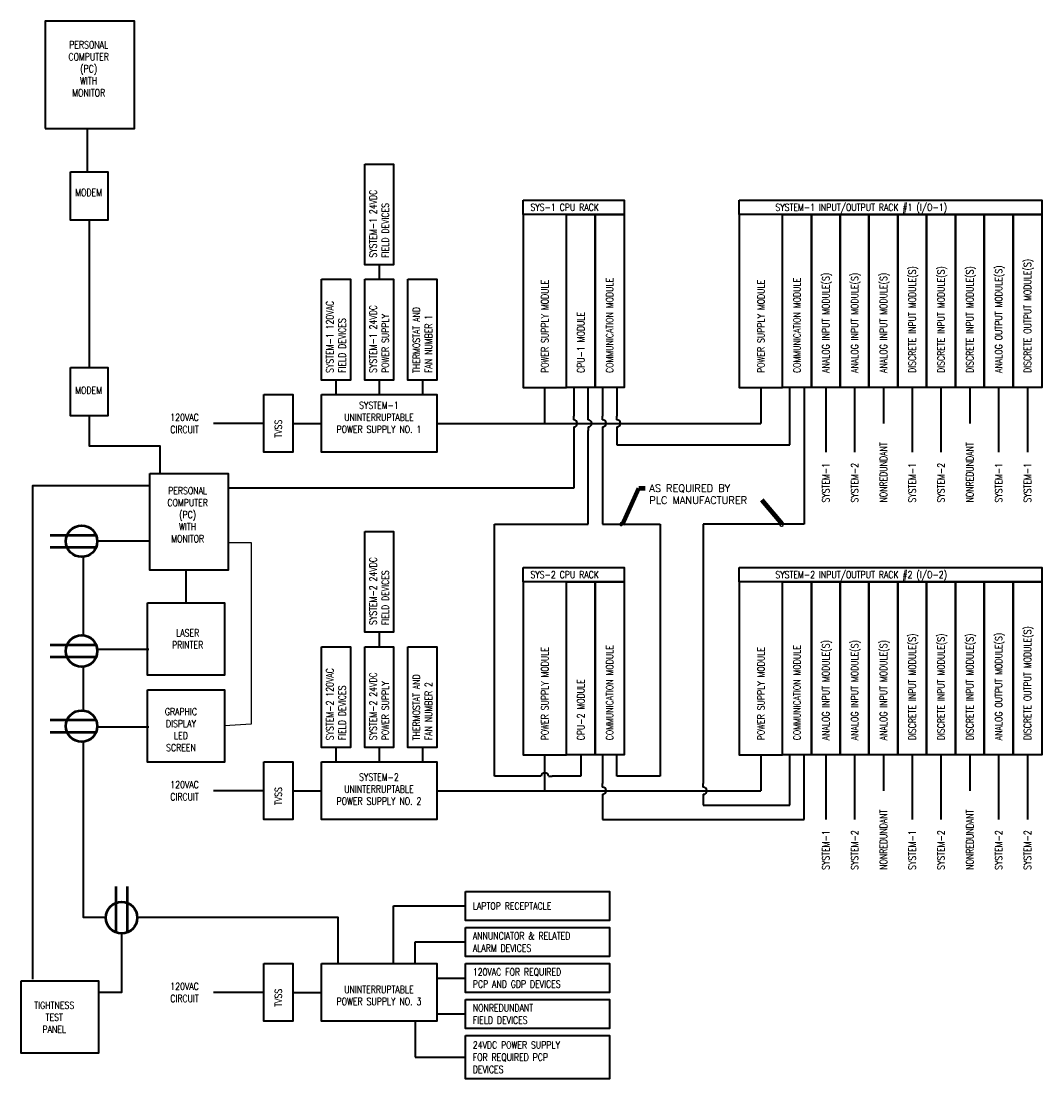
# Model space of a CAD drawing. Extents: x 0.3 to 39.1, y 20.8 to 41.
# Tile 1 of 2: x 0.3 to 19.8, y 20.8 to 41. Entities that reach past the tile are written whole.
import ezdxf
from ezdxf.enums import TextEntityAlignment as Align

# ---------------------------------------------------------------- set-up
doc = ezdxf.new("R2010")
doc.units = 0
doc.header["$MEASUREMENT"] = 0
for name, color, linetype, lineweight in [('E-Anno-Text', 53, 'Continuous', 25), ('E-Detl-Grph', 33, 'Continuous', 35), ('Level 14', 7, 'Continuous', 18)]:
    doc.layers.add(name, color=color, linetype=linetype, lineweight=lineweight)
doc.styles.add('NOTES', font='romans.shx')
doc.dimstyles.new('EARCH', dxfattribs={"dimtxt": 0.125, "dimasz": 0.125, "dimexe": 0.0625, "dimexo": 0.0625, "dimgap": 0.0625, "dimtad": 1, "dimdec": 4, "dimzin": 3, "dimdsep": 46, "dimlunit": 4, "dimtxsty": 'NOTES', "dimcen": 0.09, "dimclrd": 256, "dimclre": 256, "dimadec": 0, "dimazin": 0, "dimtfac": 0.75, "dimtdec": 4, "dimtmove": 1, "dimatfit": 3, "dimfxl": 0, "dimfrac": 1, "dimtolj": 1, "dimtzin": 3, "dimlwd": 18, "dimlwe": 18, "dimarcsym": 0})

# ---------------------------------------------------------------- blocks, each defined once
blk = doc.blocks.new('NOCONN')
for p, q in [((0.0625, 0), (0, 0)), ((0.1875, 0), (0.25, 0))]:
    blk.add_line(p, q)
blk.add_arc((0.125, 0), 0.0625, 0, 180)
blk = doc.blocks.new('SQUIG')
at = {"flags": 128}
blk.add_lwpolyline([(-1, 0), (0.12, 0, -0.989967), (0.13, -0.35, -0.272038), (-0.87, 0.21)], format="xyb", dxfattribs=at)
blk = doc.blocks.new('DUPLEX')
at = {"layer": 'Level 14', "color": 5, "linetype": 'Continuous', "lineweight": 50}
for p, q in [((-1.4, 10.73), (-1.4, 0)), ((1.4, 0), (1.4, 10.73))]:
    blk.add_line(p, q, dxfattribs=at)
blk.add_circle((0, 7.47), 3.76, dxfattribs=at)

msp = doc.modelspace()

# ---------------------------------------------------------------- linework, layer by layer
at = {"layer": 'E-Anno-Text', "flags": 128}
msp.add_lwpolyline([(4.307, 31.068), (4.727, 31.068), (4.727, 27.603), (4.222, 27.568)], dxfattribs=at)
at = {"layer": 'E-Detl-Grph'}
for p, q in [((1.602, 38.144), (1.602, 38.973)), ((1.636, 37.222), (1.636, 34.412)), ((7.172, 36.37), (7.172, 36.095)), ((6.347, 34.17), (6.347, 33.895)), ((7.172, 34.17), (7.172, 33.895)), ((7.997, 34.17), (7.997, 33.895)), ((10.335, 33.345), (10.335, 34.032)), ((10.885, 34.032), (10.885, 33.482)), ((11.16, 33.482), (11.16, 34.032)), ((11.435, 34.032), (11.435, 33.482)), ((11.71, 34.032), (11.71, 33.482)), ((14.46, 34.032), (14.46, 33.345)), ((15.01, 32.932), (15.01, 34.032)), ((15.285, 34.032), (15.285, 31.42)), ((15.697, 34.032), (15.697, 32.795)), ((16.247, 34.032), (16.247, 32.795)), ((16.797, 34.032), (16.797, 33.345)), ((17.347, 34.032), (17.347, 32.795)), ((17.897, 34.032), (17.897, 32.795)), ((18.447, 34.032), (18.447, 33.345)), ((18.997, 34.032), (18.997, 32.795)), ((19.547, 34.032), (19.547, 32.795)), ((4.972, 33.345), (4.01, 33.345)), ((5.522, 33.345), (6.072, 33.345)), ((8.272, 33.345), (14.46, 33.345)), ((10.885, 33.207), (10.885, 32.107)), ((11.16, 31.42), (11.16, 33.207)), ((11.435, 33.207), (11.435, 31.42)), ((11.71, 33.207), (11.71, 32.932)), ((11.71, 32.932), (15.01, 32.932)), ((10.885, 32.107), (4.285, 32.107)), ((9.372, 26.607), (9.372, 31.42)), ((9.372, 31.42), (11.16, 31.42)), ((11.435, 31.42), (12.535, 31.42)), ((12.535, 31.42), (12.535, 26.607)), ((15.285, 31.42), (13.36, 31.42)), ((13.36, 31.42), (13.36, 26.47)), ((1.789, 31.101), (2.774, 31.101)), ((3.479, 30.543), (3.479, 29.921)), ((7.172, 29.357), (7.172, 29.082)), ((1.789, 29.034), (2.774, 29.034)), ((1.789, 27.552), (2.774, 27.552)), ((6.347, 27.157), (6.347, 26.882)), ((7.172, 27.157), (7.172, 26.882)), ((7.997, 27.157), (7.997, 26.882)), ((10.335, 26.332), (10.335, 27.02)), ((11.022, 27.02), (11.022, 26.607)), ((11.435, 27.02), (11.435, 26.47)), ((11.71, 26.607), (11.71, 27.02)), ((14.46, 27.02), (14.46, 26.332)), ((15.01, 26.057), (15.01, 27.02)), ((15.285, 25.782), (15.285, 27.02)), ((15.697, 27.02), (15.697, 25.782)), ((16.247, 27.02), (16.247, 25.782)), ((16.797, 27.02), (16.797, 26.332)), ((17.347, 27.02), (17.347, 25.782)), ((17.897, 27.02), (17.897, 25.782)), ((18.447, 27.02), (18.447, 26.332)), ((18.997, 27.02), (18.997, 25.782)), ((19.547, 27.02), (19.547, 25.782)), ((10.197, 26.607), (9.372, 26.607)), ((11.022, 26.607), (10.472, 26.607)), ((12.535, 26.607), (11.71, 26.607)), ((4.972, 26.332), (4.01, 26.332)), ((5.522, 26.332), (6.072, 26.332)), ((8.272, 26.332), (14.46, 26.332)), ((11.435, 26.195), (11.435, 25.782)), ((13.36, 26.195), (13.36, 26.057)), ((13.36, 26.057), (15.01, 26.057)), ((11.435, 25.782), (15.285, 25.782)), ((7.447, 24.132), (8.822, 24.132)), ((7.447, 23.032), (7.447, 24.132)), ((7.86, 23.445), (8.822, 23.445)), ((7.86, 23.032), (7.86, 23.445)), ((8.272, 22.757), (8.822, 22.757)), ((4.972, 22.482), (4.01, 22.482)), ((5.522, 22.482), (6.072, 22.482)), ((8.272, 22.07), (8.822, 22.07)), ((7.86, 21.932), (7.86, 21.245)), ((7.86, 21.245), (8.822, 21.245))]:
    msp.add_line(p, q, dxfattribs=at)
at = {"layer": 'E-Detl-Grph', "flags": 128}
for points in [[(1.636, 33.491), (1.636, 32.915), (2.984, 32.915), (2.984, 32.385)], [(2.789, 32.151), (0.551, 32.151), (0.551, 22.737)], [(1.527, 29.304), (1.527, 30.796)], [(1.527, 27.877), (1.527, 28.688)], [(1.953, 23.909), (1.527, 23.909), (1.527, 27.247)], [(6.387, 23.033), (6.387, 23.909), (2.555, 23.909)], [(2.254, 23.608), (2.254, 22.479), (1.815, 22.479)]]:
    msp.add_lwpolyline(points, dxfattribs=at)
at = {"layer": 'E-Detl-Grph'}
for points in [[(0.796, 38.973), (2.5, 38.973), (2.5, 41.023), (0.796, 41.023)], [(6.897, 38.295), (7.447, 38.295), (7.447, 36.37), (6.897, 36.37)], [(1.279, 38.144), (1.993, 38.144), (1.993, 37.222), (1.279, 37.222)], [(9.922, 37.607), (11.847, 37.607), (11.847, 37.332), (9.922, 37.332)], [(14.047, 37.607), (19.822, 37.607), (19.822, 37.332), (14.047, 37.332)], [(10.747, 37.332), (9.922, 37.332), (9.922, 34.032), (10.747, 34.032)], [(10.747, 37.332), (11.297, 37.332), (11.297, 34.032), (10.747, 34.032)], [(11.297, 37.332), (11.847, 37.332), (11.847, 34.032), (11.297, 34.032)], [(14.872, 37.332), (14.047, 37.332), (14.047, 34.032), (14.872, 34.032)], [(14.872, 37.332), (15.422, 37.332), (15.422, 34.032), (14.872, 34.032)], [(15.422, 37.332), (15.972, 37.332), (15.972, 34.032), (15.422, 34.032)], [(15.972, 37.332), (16.522, 37.332), (16.522, 34.032), (15.972, 34.032)], [(16.522, 37.332), (17.072, 37.332), (17.072, 34.032), (16.522, 34.032)], [(17.072, 37.332), (17.622, 37.332), (17.622, 34.032), (17.072, 34.032)], [(17.622, 37.332), (18.172, 37.332), (18.172, 34.032), (17.622, 34.032)], [(18.172, 37.332), (18.722, 37.332), (18.722, 34.032), (18.172, 34.032)], [(18.722, 37.332), (19.272, 37.332), (19.272, 34.032), (18.722, 34.032)], [(19.272, 37.332), (19.822, 37.332), (19.822, 34.032), (19.272, 34.032)], [(6.072, 36.095), (6.622, 36.095), (6.622, 34.17), (6.072, 34.17)], [(6.897, 36.095), (7.447, 36.095), (7.447, 34.17), (6.897, 34.17)], [(7.722, 36.095), (8.272, 36.095), (8.272, 34.17), (7.722, 34.17)], [(1.279, 34.412), (1.993, 34.412), (1.993, 33.491), (1.279, 33.491)], [(4.972, 33.895), (5.522, 33.895), (5.522, 32.795), (4.972, 32.795)], [(6.072, 33.895), (8.272, 33.895), (8.272, 32.795), (6.072, 32.795)], [(2.794, 32.385), (4.291, 32.385), (4.291, 30.543), (2.794, 30.543)], [(6.897, 31.282), (7.447, 31.282), (7.447, 29.357), (6.897, 29.357)], [(9.922, 30.595), (11.847, 30.595), (11.847, 30.32), (9.922, 30.32)], [(14.047, 30.595), (19.822, 30.595), (19.822, 30.32), (14.047, 30.32)], [(10.747, 30.32), (9.922, 30.32), (9.922, 27.02), (10.747, 27.02)], [(10.747, 30.32), (11.297, 30.32), (11.297, 27.02), (10.747, 27.02)], [(11.297, 30.32), (11.847, 30.32), (11.847, 27.02), (11.297, 27.02)], [(14.872, 30.32), (14.047, 30.32), (14.047, 27.02), (14.872, 27.02)], [(14.872, 30.32), (15.422, 30.32), (15.422, 27.02), (14.872, 27.02)], [(15.422, 30.32), (15.972, 30.32), (15.972, 27.02), (15.422, 27.02)], [(15.972, 30.32), (16.522, 30.32), (16.522, 27.02), (15.972, 27.02)], [(16.522, 30.32), (17.072, 30.32), (17.072, 27.02), (16.522, 27.02)], [(17.072, 30.32), (17.622, 30.32), (17.622, 27.02), (17.072, 27.02)], [(17.622, 30.32), (18.172, 30.32), (18.172, 27.02), (17.622, 27.02)], [(18.172, 30.32), (18.722, 30.32), (18.722, 27.02), (18.172, 27.02)], [(18.722, 30.32), (19.272, 30.32), (19.272, 27.02), (18.722, 27.02)], [(19.272, 30.32), (19.822, 30.32), (19.822, 27.02), (19.272, 27.02)], [(2.748, 29.921), (4.222, 29.921), (4.222, 28.539), (2.748, 28.539)], [(6.072, 29.082), (6.622, 29.082), (6.622, 27.157), (6.072, 27.157)], [(6.897, 29.082), (7.447, 29.082), (7.447, 27.157), (6.897, 27.157)], [(7.722, 29.082), (8.272, 29.082), (8.272, 27.157), (7.722, 27.157)], [(2.748, 28.259), (4.222, 28.259), (4.222, 26.877), (2.748, 26.877)], [(4.972, 26.882), (5.522, 26.882), (5.522, 25.782), (4.972, 25.782)], [(6.072, 26.882), (8.272, 26.882), (8.272, 25.782), (6.072, 25.782)], [(8.822, 24.407), (11.572, 24.407), (11.572, 23.857), (8.822, 23.857)], [(8.822, 23.72), (11.572, 23.72), (11.572, 23.17), (8.822, 23.17)], [(4.972, 23.032), (5.522, 23.032), (5.522, 21.932), (4.972, 21.932)], [(6.072, 23.032), (8.272, 23.032), (8.272, 21.932), (6.072, 21.932)], [(8.822, 23.032), (11.572, 23.032), (11.572, 22.482), (8.822, 22.482)], [(0.337, 22.704), (1.812, 22.704), (1.812, 21.322), (0.337, 21.322)], [(8.822, 22.345), (11.572, 22.345), (11.572, 21.795), (8.822, 21.795)], [(8.822, 21.657), (11.572, 21.657), (11.572, 20.832), (8.822, 20.832)]]:
    msp.add_3dface(points, dxfattribs=at)

# ---------------------------------------------------------------- block references
for name, p, xscale, yscale, zscale, rotation in [('NOCONN', (10.885, 33.482), 1.1, 1.1, 1.1, 270), ('NOCONN', (11.16, 33.482), 1.1, 1.1, 1.1, 270), ('NOCONN', (11.435, 33.482), 1.1, 1.1, 1.1, 270), ('NOCONN', (11.71, 33.482), 1.1, 1.1, 1.1, 270), ('DUPLEX', (0.893, 31.095), 0.08, 0.08, 0.08, 270), ('DUPLEX', (0.893, 28.999), 0.08, 0.08, 0.08, 270), ('DUPLEX', (0.893, 27.565), 0.08, 0.08, 0.08, 270), ('NOCONN', (11.435, 26.47), 1.1, 1.1, 1.1, 270), ('NOCONN', (13.36, 26.47), 1.1, 1.1, 1.1, 270), ('DUPLEX', (2.254, 24.506), 0.08, 0.08, 0.08, 180)]:
    msp.add_blockref(name, p, dxfattribs=dict(at, xscale=xscale, yscale=yscale, zscale=zscale, rotation=rotation))
at = {"layer": 'E-Detl-Grph', "xscale": 1.1, "yscale": 1.1, "zscale": 1.1}
msp.add_blockref('NOCONN', (10.197, 26.607), dxfattribs=at)

# ---------------------------------------------------------------- texts
at = {"layer": 'E-Anno-Text', "style": 'NOTES', "width": 0.78818}
for s, p in [('SYSTEM-1 24VDC', (7.056, 36.507)), ('FIELD DEVICES', (7.289, 36.507)), ('DISCRETE OUTPUT MODULE(S)', (19.548, 34.307)), ('COMMUNICATION MODULE', (11.573, 34.307)), ('COMMUNICATION MODULE', (15.148, 34.307)), ('ANALOG INPUT MODULE(S)', (15.698, 34.307)), ('ANALOG INPUT MODULE(S)', (16.248, 34.307)), ('ANALOG INPUT MODULE(S)', (16.798, 34.307)), ('DISCRETE INPUT MODULE(S)', (17.348, 34.307)), ('DISCRETE INPUT MODULE(S)', (17.898, 34.307)), ('DISCRETE INPUT MODULE(S)', (18.448, 34.307)), ('ANALOG OUTPUT MODULE(S)', (18.998, 34.307)), ('POWER SUPPLY MODULE', (10.335, 34.307)), ('POWER SUPPLY MODULE', (14.46, 34.307)), ('THERMOSTAT AND', (7.881, 34.307)), ('SYSTEM-1 120VAC', (6.231, 34.307)), ('SYSTEM-1 24VDC', (7.056, 34.307)), ('POWER SUPPLY', (7.289, 34.307)), ('FAN NUMBER 1', (8.114, 34.307)), ('CPU-1 MODULE', (11.023, 34.307)), ('FIELD DEVICES', (6.464, 34.307)), ('TVSS', (5.248, 33.07)), ('NONREDUNDANT', (16.798, 31.832)), ('NONREDUNDANT', (18.448, 31.832)), ('SYSTEM-2', (16.248, 31.832)), ('SYSTEM-2', (17.898, 31.832)), ('SYSTEM-1', (15.698, 31.832)), ('SYSTEM-1', (17.348, 31.832)), ('SYSTEM-1', (18.998, 31.832)), ('SYSTEM-1', (19.548, 31.832)), ('SYSTEM-2 24VDC', (7.056, 29.495)), ('FIELD DEVICES', (7.289, 29.495)), ('ANALOG OUTPUT MODULE(S)', (18.998, 27.295)), ('DISCRETE OUTPUT MODULE(S)', (19.548, 27.295)), ('COMMUNICATION MODULE', (11.573, 27.295)), ('COMMUNICATION MODULE', (15.148, 27.295)), ('ANALOG INPUT MODULE(S)', (15.698, 27.295)), ('ANALOG INPUT MODULE(S)', (16.248, 27.295)), ('ANALOG INPUT MODULE(S)', (16.798, 27.295)), ('DISCRETE INPUT MODULE(S)', (17.348, 27.295)), ('DISCRETE INPUT MODULE(S)', (17.898, 27.295)), ('DISCRETE INPUT MODULE(S)', (18.448, 27.295)), ('POWER SUPPLY MODULE', (10.335, 27.295)), ('POWER SUPPLY MODULE', (14.46, 27.295)), ('SYSTEM-2 120VAC', (6.231, 27.295)), ('THERMOSTAT AND', (7.881, 27.295)), ('FIELD DEVICES', (6.464, 27.295)), ('SYSTEM-2 24VDC', (7.056, 27.295)), ('POWER SUPPLY', (7.289, 27.295)), ('FAN NUMBER 2', (8.114, 27.295)), ('CPU-2 MODULE', (11.023, 27.295)), ('TVSS', (5.248, 26.057)), ('NONREDUNDANT', (16.798, 24.82)), ('NONREDUNDANT', (18.448, 24.82)), ('SYSTEM-1', (15.698, 24.82)), ('SYSTEM-2', (16.248, 24.82)), ('SYSTEM-1', (17.348, 24.82)), ('SYSTEM-2', (17.898, 24.82)), ('SYSTEM-2', (18.998, 24.82)), ('SYSTEM-2', (19.548, 24.82)), ('TVSS', (5.248, 22.207))]:
    msp.add_text(s, height=0.1375, rotation=90, dxfattribs=at).set_placement(p, align=Align.MIDDLE_LEFT)
at = {"layer": 'E-Anno-Text', "style": 'NOTES'}
for s, width, p in [('SYS-1 CPU RACK', 0.788967, (10.06, 37.469)), ('SYSTEM-1 INPUT/OUTPUT RACK #1 (I/O-1)', 0.788967, (14.735, 37.469)), ('120VAC', 0.78818, (3.185, 33.461)), ('CIRCUIT', 0.78818, (3.185, 33.228)), ('SYS-2 CPU RACK', 0.788967, (10.06, 30.457)), ('SYSTEM-2 INPUT/OUTPUT RACK #2 (I/O-2)', 0.788967, (14.735, 30.457)), ('120VAC', 0.78818, (3.185, 26.448)), ('CIRCUIT', 0.78818, (3.185, 26.216)), ('LAPTOP RECEPTACLE', 0.78818, (8.96, 24.132)), ('ANNUNCIATOR & RELATED', 0.78818, (8.96, 23.561)), ('ALARM DEVICES', 0.78818, (8.96, 23.328)), ('120VAC FOR REQUIRED', 0.78818, (8.96, 22.873)), ('120VAC', 0.78818, (3.185, 22.598)), ('PCP AND GDP DEVICES', 0.78818, (8.96, 22.641)), ('CIRCUIT', 0.78818, (3.185, 22.366)), ('NONREDUNDANT', 0.78818, (8.96, 22.186)), ('FIELD DEVICES', 0.78818, (8.96, 21.953)), ('24VDC POWER SUPPLY', 0.78818, (8.96, 21.477)), ('FOR REQUIRED PCP', 0.78818, (8.96, 21.245)), ('DEVICES', 0.78818, (8.96, 21.012))]:
    msp.add_text(s, height=0.1375, dxfattribs=dict(at, width=width)).set_placement(p, align=Align.MIDDLE_LEFT)
at = {"layer": 'E-Anno-Text', "char_height": 0.1375, "style": 'NOTES'}
for s, insert, attachment_point in [('\\W0.788967x;PERSONAL\\PCOMPUTER\\P(PC)\\PWITH\\PMONITOR', (1.627, 40.113), 5), ('\\W0.788967x;SYSTEM-1\\PUNINTERRUPTABLE\\PPOWER SUPPLY NO. 1', (7.168, 33.46), 5), ('\\W0.788967x;PERSONAL\\PCOMPUTER\\P(PC)\\PWITH\\PMONITOR', (3.516, 31.601), 5), ('AS REQUIRED BY\\PPLC MANUFACTURER', (12.329, 32.176), 1), ('\\W0.788967x;LASER\\PPRINTER', (3.516, 29.23), 5), ('\\W0.788967x;GRAPHIC\\PDISPLAY\\PLED\\PSCREEN', (3.388, 27.498), 5), ('\\W0.788967x;SYSTEM-2\\PUNINTERRUPTABLE\\PPOWER SUPPLY NO. 2', (7.168, 26.362), 5), ('\\W0.788967x;\\PUNINTERRUPTABLE\\PPOWER SUPPLY NO. 3', (7.168, 22.538), 5), ('\\W0.788967x;TIGHTNESS\\PTEST\\PPANEL', (0.97, 22.006), 5)]:
    msp.add_mtext(s, dxfattribs=dict(at, insert=insert, attachment_point=attachment_point))
at = {"layer": 'E-Anno-Text', "char_height": 0.1375, "attachment_point": 5, "line_spacing_factor": 0.61718, "style": 'NOTES'}
for insert in [(1.625, 37.752), (1.625, 33.975)]:
    msp.add_mtext('\\W0.788967x;MODEM', dxfattribs=dict(at, insert=insert))

# ---------------------------------------------------------------- leaders
at = {"layer": 'E-Anno-Text', "annotation_type": 0, "has_hookline": 1, "hookline_direction": 0, "text_width": 2.166}
msp.add_leader([(11.818, 31.415), (12.128, 32.107), (12.253, 32.107)], dimstyle='EARCH', override={"dimtad": 0, "dimclrd": 0, "dimldrblk": 'SQUIG', "dimlwd": 65534}, dxfattribs=at)
at = {"layer": 'E-Anno-Text'}
msp.add_leader([(14.865, 31.421), (14.478, 31.878)], dimstyle='EARCH', override={"dimtad": 0, "dimclrd": 0, "dimldrblk": 'SQUIG', "dimlwd": 65534}, dxfattribs=at)

doc.saveas('drawing.dxf')
